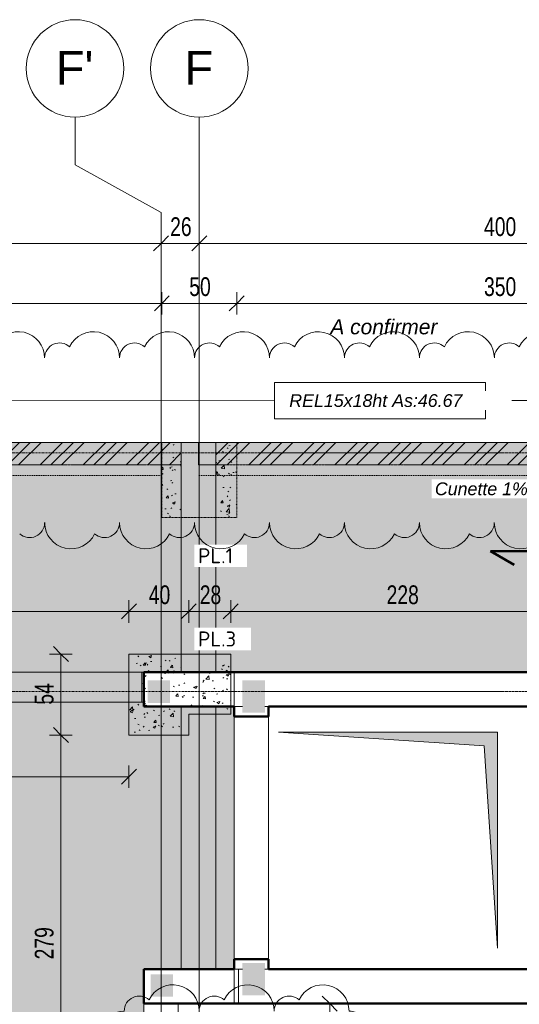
# Model space of a CAD drawing. Header units: millimetres. Extents: x 8507 to 110494, y 1100 to 66219.
# Tile 22 of 38: x 71848 to 75181, y 59654 to 66219. Entities that reach past the tile are written whole.
import ezdxf

# ---------------------------------------------------------------- set-up
doc = ezdxf.new("R2010")
doc.units = ezdxf.units.MM
for name, pattern in [('Ligne de quadrillage', [22.225, 12.7, -3.175, 3.175, -3.175]), ('Tiret 1_16_', [3.175, 1.5875, -1.5875]), ('tiret perso', [2.6, 1.3, -1.3])]:
    doc.linetypes.add(name, pattern=pattern)
for name, color, linetype, lineweight in [('A-ANNO-DIMS', 211, 'Continuous', 9), ('A-ANNO-DIMS-50', 211, 'Continuous', 9), ('A-DETL', 90, 'Continuous', 5), ('A-DETL-GENF', 92, 'Continuous', 5), ('A-DETL-MBND', 5, 'Continuous', 5), ('A-DETL-THIN', 151, 'Continuous', 5), ('A-DETL-WIDE', 214, 'Continuous', 50), ('A-DOOR', 31, 'Continuous', 9), ('A-WALL', 113, 'Continuous', 9), ('G-ANNO-REVC', 71, 'Continuous', 9), ('G-ANNO-TEXT', 231, 'Continuous', 9), ('S-GRID', 1, 'Continuous', 9), ('S-GRID-IDEN', 1, 'Continuous', 9)]:
    doc.layers.add(name, color=color, linetype=linetype, lineweight=lineweight)
doc.styles.add('Arial', font='arial.ttf', dxfattribs={"height": 225})
doc.styles.add('Arial Narrow_3', font='ARIALN.TTF', dxfattribs={"width": 0.9, "height": 125})
doc.styles.add('Arial_I', font='ariali.ttf', dxfattribs={"height": 85})
doc.styles.add('Arial_I_1', font='ariali.ttf', dxfattribs={"height": 100})
doc.styles.add('ISOCPEUR_B', font='txt', dxfattribs={"height": 100})
doc.dimstyles.new('AB6_1_50_-_GB', dxfattribs={"dimscale": 304.8, "dimtxt": 127.928872, "dimasz": 0.328084, "dimexe": 0.246063, "dimexo": 0.0625, "dimgap": 0.04101, "dimtad": 1, "dimdec": 0, "dimlfac": 0.1, "dimdsep": 46, "dimtxsty": 'Arial Narrow_3', "dimblk1": 'OBLIQUE', "dimblk2": 'OBLIQUE', "dimsah": 1, "dimcen": 0.09, "dimazin": 0, "dimtfac": 1, "dimtdec": 4, "dimtix": 1, "dimtmove": 0, "dimatfit": 3, "dimfxl": 0.246063, "dimfxlon": 1, "dimtvp": 1, "dimtolj": 1, "dimtzin": 0, "dimarcsym": 2})
doc.dimstyles.new('AB6_1_50_-_GB_3', dxfattribs={"dimscale": 304.8, "dimtxt": 127.928872, "dimasz": 0.328084, "dimexe": 0.246063, "dimexo": 0.0625, "dimgap": 0.04101, "dimtad": 1, "dimdec": 0, "dimlfac": 0.1, "dimdsep": 46, "dimtxsty": 'Arial Narrow_3', "dimblk1": 'OBLIQUE', "dimblk2": 'OBLIQUE', "dimsah": 1, "dimcen": 0.09, "dimazin": 0, "dimtfac": 1, "dimtdec": 4, "dimtix": 1, "dimtmove": 0, "dimatfit": 3, "dimfxl": 0.246063, "dimfxlon": 1, "dimtvp": 1, "dimtolj": 1, "dimtzin": 0, "dimarcsym": 2})
pattern_1 = [(50, (62504.66, -542.27), (182.18467, -15.9391), [19.05, -209.55]), (355, (62504.66, -542.27), (-35.24243, 191.0566), [15.24, -167.64]), (100.451, (62519.84, -543.6), (146.9425, 175.1167), [16.19, -178.09]), (46.184, (62504.66, -491.47), (271.0789, -42.0433), [28.575, -314.325]), (96.636, (62527.25, -494.97), (237.4025, 247.4272), [24.285, -267.135]), (351.184, (62504.66, -491.47), (237.4046, 247.4251), [22.86, -251.46]), (21, (62530.06, -504.17), (151.61488, -102.26552), [19.05, -209.55]), (326, (62530.06, -504.17), (61.80236, 184.18774), [15.24, -167.64]), (71.451, (62542.7, -512.7), (213.41706, 81.92137), [16.19, -178.09]), (37.5, (62504.66, -542.27), (3.08832, 84.555076), [8.382, -157.226, 8.382, -161.798, -168.275]), (37.5, (62504.66, -542.27), (3.08832, 84.555076), [-335.788, 8.382, -159.893]), (7.5, (62504.66, -542.27), (66.81944, 100.18075), [8.382, -88.646, 8.382, -153.416, -64.135]), (7.5, (62504.66, -542.27), (66.81944, 100.18075), [-258.826, 8.382, -55.753]), (327.5, (62448.02, -542.27), (135.59049, -5.72891), [8.382, -55.118, 8.382, -189.738, -262.89]), (327.5, (62448.02, -542.27), (135.59049, -5.72891), [-261.62, 8.382, -254.508]), (317.5, (62422.62, -542.27), (148.12889, 25.42676), [8.382, -74.168, 8.382, -123.19, -186.69]), (317.5, (62422.62, -542.27), (148.12889, 25.42676), [-214.122, 8.382, -178.308])]
pattern_2 = [(0, (62504.66, -542.27), (0, 101.6), [3.353, -98.247]), (0, (62555.46, -491.47), (0, 101.6), [3.353, -98.247])]

# ---------------------------------------------------------------- blocks, each defined once
blk = doc.blocks.new('G_PORTE_BA - P_asc-3010064-R-1_IMPLANTATION variante')
at = {"layer": 'A-DOOR'}
for p, q in [((-810, -115), (-810, 115)), ((-810, 115), (810, 115)), ((810, 115), (810, -115)), ((810, -115), (-810, -115))]:
    blk.add_line(p, q, dxfattribs=at)
blk = doc.blocks.new('G_PORTE_BA - P_asc-V1-R-1_IMPLANTATION variante')
at = {"layer": 'A-DETL-MBND'}
for p, q in [((-810, -115), (-810, 115)), ((-810, 115), (810, 115)), ((810, 115), (810, -115)), ((810, -115), (-810, -115))]:
    blk.add_line(p, q, dxfattribs=at)
blk = doc.blocks.new('Quadrillage - M_Extrémité de la ligne de quadrillage - Cercle-11575-R-1_IMPLANTATION variante')
at = {"layer": 'S-GRID-IDEN'}
blk.add_circle((0, 0), 6.5, dxfattribs=at)
blk = doc.blocks.new('DIMBLOCK6-R-1_IMPLANTATION variante')
at = {"layer": 'A-ANNO-DIMS-50'}
for p, q in [((69046.5, 64727.3), (69046.5, 64802.3)), ((72791.5, 64727.3), (72791.5, 64802.3)), ((69046.5, 64727.3), (72791.5, 64727.3)), ((69046.5, 64727.3), (69046.5, 64652.3)), ((72791.5, 64727.3), (72791.5, 64652.3))]:
    blk.add_line(p, q, dxfattribs=at)
at = {"layer": 'A-ANNO-DIMS-50', "lineweight": 18}
for p, q in [((69046.5, 64727.3), (69096.5, 64777.3)), ((72791.5, 64727.3), (72841.5, 64777.3)), ((69046.5, 64727.3), (68996.5, 64677.3)), ((72791.5, 64727.3), (72741.5, 64677.3))]:
    blk.add_line(p, q, dxfattribs=at)
at = {"layer": 'A-ANNO-DIMS-50', "color": 0, "insert": (70818.5, 64901.3), "char_height": 125, "width": 241.237, "attachment_point": 1, "line_spacing_factor": 0.974696, "style": 'Arial Narrow_3'}
blk.add_mtext('374', dxfattribs=at)
blk = doc.blocks.new('_Oblique')
at = {"color": 0, "linetype": 'ByBlock', "lineweight": -2}
blk.add_line((-0.5, -0.5), (0.5, 0.5), dxfattribs=at)
blk = doc.blocks.new('DIMBLOCK7-R-1_IMPLANTATION variante')
at = {"layer": 'A-ANNO-DIMS-50'}
for p, q in [((72791.5, 64727.3), (72791.5, 64802.3)), ((73046.5, 64727.3), (73046.5, 64802.3)), ((72791.5, 64727.3), (73046.5, 64727.3)), ((72791.5, 64727.3), (72791.5, 64652.3)), ((73046.5, 64727.3), (73046.5, 64652.3))]:
    blk.add_line(p, q, dxfattribs=at)
at = {"layer": 'A-ANNO-DIMS-50', "lineweight": 18}
for p, q in [((72791.5, 64727.3), (72841.5, 64777.3)), ((73046.5, 64727.3), (73096.5, 64777.3)), ((72791.5, 64727.3), (72741.5, 64677.3)), ((73046.5, 64727.3), (72996.5, 64677.3))]:
    blk.add_line(p, q, dxfattribs=at)
at = {"layer": 'A-ANNO-DIMS-50', "color": 0, "insert": (72852, 64901.3), "char_height": 125, "width": 160.825, "attachment_point": 1, "line_spacing_factor": 0.974696, "style": 'Arial Narrow_3'}
blk.add_mtext('26', dxfattribs=at)
blk = doc.blocks.new('DIMBLOCK8-R-1_IMPLANTATION variante')
at = {"layer": 'A-ANNO-DIMS-50'}
for p, q in [((73046.5, 64727.3), (73046.5, 64802.3)), ((77046.5, 64727.3), (77046.5, 64802.3)), ((73046.5, 64727.3), (77046.5, 64727.3)), ((73046.5, 64727.3), (73046.5, 64652.3)), ((77046.5, 64727.3), (77046.5, 64652.3))]:
    blk.add_line(p, q, dxfattribs=at)
at = {"layer": 'A-ANNO-DIMS-50', "lineweight": 18}
for p, q in [((73046.5, 64727.3), (73096.5, 64777.3)), ((77046.5, 64727.3), (77096.5, 64777.3)), ((73046.5, 64727.3), (72996.5, 64677.3)), ((77046.5, 64727.3), (76996.5, 64677.3))]:
    blk.add_line(p, q, dxfattribs=at)
at = {"layer": 'A-ANNO-DIMS-50', "color": 0, "insert": (74946, 64901.3), "char_height": 125, "width": 241.237, "attachment_point": 1, "line_spacing_factor": 0.974696, "style": 'Arial Narrow_3'}
blk.add_mtext('400', dxfattribs=at)
blk = doc.blocks.new('DIMBLOCK41-R-1_IMPLANTATION variante')
at = {"layer": 'A-ANNO-DIMS-50'}
for p, q in [((69516.5, 62272.7), (69516.5, 62347.7)), ((72576.5, 62272.7), (72576.5, 62347.7)), ((69516.5, 62272.7), (72576.5, 62272.7)), ((69516.5, 62272.7), (69516.5, 62197.7)), ((72576.5, 62272.7), (72576.5, 62197.7))]:
    blk.add_line(p, q, dxfattribs=at)
at = {"layer": 'A-ANNO-DIMS-50', "lineweight": 18}
for p, q in [((69516.5, 62272.7), (69566.5, 62322.7)), ((72576.5, 62272.7), (72626.5, 62322.7)), ((69516.5, 62272.7), (69466.5, 62222.7)), ((72576.5, 62272.7), (72526.5, 62222.7))]:
    blk.add_line(p, q, dxfattribs=at)
at = {"layer": 'A-ANNO-DIMS-50', "color": 0, "insert": (70946, 62446.8), "char_height": 125, "width": 241.237, "attachment_point": 1, "line_spacing_factor": 0.974696, "style": 'Arial Narrow_3'}
blk.add_mtext('306', dxfattribs=at)
blk = doc.blocks.new('DIMBLOCK42-R-1_IMPLANTATION variante')
at = {"layer": 'A-ANNO-DIMS-50'}
for p, q in [((72576.5, 62272.7), (72576.5, 62347.7)), ((72976.5, 62272.7), (72976.5, 62347.7)), ((72576.5, 62272.7), (72976.5, 62272.7)), ((72576.5, 62272.7), (72576.5, 62197.7)), ((72976.5, 62272.7), (72976.5, 62197.7))]:
    blk.add_line(p, q, dxfattribs=at)
at = {"layer": 'A-ANNO-DIMS-50', "lineweight": 18}
for p, q in [((72576.5, 62272.7), (72626.5, 62322.7)), ((72976.5, 62272.7), (73026.5, 62322.7)), ((72576.5, 62272.7), (72526.5, 62222.7)), ((72976.5, 62272.7), (72926.5, 62222.7))]:
    blk.add_line(p, q, dxfattribs=at)
at = {"layer": 'A-ANNO-DIMS-50', "color": 0, "insert": (72709.5, 62446.8), "char_height": 125, "width": 160.825, "attachment_point": 1, "line_spacing_factor": 0.974696, "style": 'Arial Narrow_3'}
blk.add_mtext('40', dxfattribs=at)
blk = doc.blocks.new('DIMBLOCK43-R-1_IMPLANTATION variante')
at = {"layer": 'A-ANNO-DIMS-50'}
for p, q in [((72976.5, 62272.7), (72976.5, 62347.7)), ((73256.5, 62272.7), (73256.5, 62347.7)), ((72976.5, 62272.7), (73256.5, 62272.7)), ((72976.5, 62272.7), (72976.5, 62197.7)), ((73256.5, 62272.7), (73256.5, 62197.7))]:
    blk.add_line(p, q, dxfattribs=at)
at = {"layer": 'A-ANNO-DIMS-50', "lineweight": 18}
for p, q in [((72976.5, 62272.7), (73026.5, 62322.7)), ((73256.5, 62272.7), (73306.5, 62322.7)), ((72976.5, 62272.7), (72926.5, 62222.7)), ((73256.5, 62272.7), (73206.5, 62222.7))]:
    blk.add_line(p, q, dxfattribs=at)
at = {"layer": 'A-ANNO-DIMS-50', "color": 0, "insert": (73049.5, 62446.8), "char_height": 125, "width": 160.825, "attachment_point": 1, "line_spacing_factor": 0.974696, "style": 'Arial Narrow_3'}
blk.add_mtext('28', dxfattribs=at)
blk = doc.blocks.new('DIMBLOCK44-R-1_IMPLANTATION variante')
at = {"layer": 'A-ANNO-DIMS-50'}
for p, q in [((73256.5, 62272.7), (73256.5, 62347.7)), ((75536.5, 62272.7), (75536.5, 62347.7)), ((73256.5, 62272.7), (75536.5, 62272.7)), ((73256.5, 62272.7), (73256.5, 62197.7)), ((75536.5, 62272.7), (75536.5, 62197.7))]:
    blk.add_line(p, q, dxfattribs=at)
at = {"layer": 'A-ANNO-DIMS-50', "lineweight": 18}
for p, q in [((73256.5, 62272.7), (73306.5, 62322.7)), ((75536.5, 62272.7), (75586.5, 62322.7)), ((73256.5, 62272.7), (73206.5, 62222.7)), ((75536.5, 62272.7), (75486.5, 62222.7))]:
    blk.add_line(p, q, dxfattribs=at)
at = {"layer": 'A-ANNO-DIMS-50', "color": 0, "insert": (74296, 62446.8), "char_height": 125, "width": 241.237, "attachment_point": 1, "line_spacing_factor": 0.974696, "style": 'Arial Narrow_3'}
blk.add_mtext('228', dxfattribs=at)
blk = doc.blocks.new('DIMBLOCK154-R-1_IMPLANTATION variante')
at = {"layer": 'A-ANNO-DIMS-50', "lineweight": 18}
for p, q in [((72122.9, 61448.6), (72072.9, 61498.6)), ((72122.9, 61448.6), (72172.9, 61398.6)), ((72122.9, 58658.6), (72072.9, 58708.6)), ((72122.9, 58658.6), (72172.9, 58608.6))]:
    blk.add_line(p, q, dxfattribs=at)
at = {"layer": 'A-ANNO-DIMS-50'}
for p, q in [((72122.9, 61448.6), (72047.9, 61448.6)), ((72122.9, 58658.6), (72122.9, 61448.6)), ((72122.9, 61448.6), (72197.9, 61448.6)), ((72122.9, 58658.6), (72047.9, 58658.6)), ((72122.9, 58658.6), (72197.9, 58658.6))]:
    blk.add_line(p, q, dxfattribs=at)
at = {"layer": 'A-ANNO-DIMS-50', "color": 0, "insert": (71948.9, 59953), "char_height": 125, "width": 241.237, "attachment_point": 1, "rotation": 90, "line_spacing_factor": 0.974696, "style": 'Arial Narrow_3'}
blk.add_mtext('279', dxfattribs=at)
blk = doc.blocks.new('DIMBLOCK155-R-1_IMPLANTATION variante')
at = {"layer": 'A-ANNO-DIMS-50'}
for p, q in [((72122.9, 61988.6), (72047.9, 61988.6)), ((72122.9, 61448.6), (72122.9, 61988.6)), ((72122.9, 61988.6), (72197.9, 61988.6)), ((72122.9, 61448.6), (72047.9, 61448.6)), ((72122.9, 61448.6), (72197.9, 61448.6))]:
    blk.add_line(p, q, dxfattribs=at)
at = {"layer": 'A-ANNO-DIMS-50', "lineweight": 18}
for p, q in [((72122.9, 61988.6), (72072.9, 62038.6)), ((72122.9, 61988.6), (72172.9, 61938.6)), ((72122.9, 61448.6), (72072.9, 61498.6)), ((72122.9, 61448.6), (72172.9, 61398.6))]:
    blk.add_line(p, q, dxfattribs=at)
at = {"layer": 'A-ANNO-DIMS-50', "color": 0, "insert": (71948.9, 61651.5), "char_height": 125, "width": 160.825, "attachment_point": 1, "rotation": 90, "line_spacing_factor": 0.974696, "style": 'Arial Narrow_3'}
blk.add_mtext('54', dxfattribs=at)
blk = doc.blocks.new('DIMBLOCK196-R-1_IMPLANTATION variante')
at = {"layer": 'A-ANNO-DIMS-50'}
for p, q in [((69516.5, 61171), (69516.5, 61246)), ((72576.5, 61171), (72576.5, 61246)), ((72576.5, 61171), (69516.5, 61171)), ((69516.5, 61171), (69516.5, 61096)), ((72576.5, 61171), (72576.5, 61096))]:
    blk.add_line(p, q, dxfattribs=at)
at = {"layer": 'A-ANNO-DIMS-50', "lineweight": 18}
for p, q in [((69516.5, 61171), (69566.5, 61221)), ((72576.5, 61171), (72626.5, 61221)), ((69516.5, 61171), (69466.5, 61121)), ((72576.5, 61171), (72526.5, 61121))]:
    blk.add_line(p, q, dxfattribs=at)
at = {"layer": 'A-ANNO-DIMS-50', "color": 0, "insert": (70946, 61345), "char_height": 125, "width": 241.237, "attachment_point": 1, "line_spacing_factor": 0.974696, "style": 'Arial Narrow_3'}
blk.add_mtext('306', dxfattribs=at)
blk = doc.blocks.new('Family - ___-3289296-R-1_IMPLANTATION variante')
at = {"layer": 'G-ANNO-REVC'}
for centre, radius, start, end in [((9209.6, 63667), 175, 357.88638, 152.67761), ((9709.3, 63648.6), 175, 357.88638, 152.67761), ((9484.4, 63656.9), 100, 46.07606, 177.88638), ((10208.9, 63630.1), 175, 357.88638, 152.67761), ((10708.6, 63611.7), 175, 357.88638, 152.67761), ((11208.2, 63593.2), 175, 357.88638, 152.67761), ((11707.9, 63574.8), 175, 357.88638, 152.67761), ((9984.1, 63638.4), 100, 46.07606, 177.88638), ((10483.7, 63620), 100, 46.07606, 177.88638), ((10983.4, 63601.5), 100, 46.07606, 177.88638), ((11483.1, 63583.1), 100, 46.07606, 177.88638), ((12207.6, 63556.4), 175, 357.88638, 152.67761), ((12707.2, 63537.9), 175, 357.88638, 152.67761), ((11982.7, 63564.7), 100, 46.07606, 177.88638), ((12482.4, 63546.2), 100, 46.07606, 177.88638), ((9244.1, 62567.2), 100, 226.07606, 357.88638), ((9518.9, 62557.1), 175, 177.88638, 332.67761), ((9743.7, 62548.8), 100, 226.07606, 357.88638), ((10018.5, 62538.6), 175, 177.88638, 332.67761), ((10243.4, 62530.3), 100, 226.07606, 357.88638), ((10518.2, 62520.2), 175, 177.88638, 332.67761), ((10743, 62511.9), 100, 226.07606, 357.88638), ((11017.9, 62501.8), 175, 177.88638, 332.67761), ((11242.7, 62493.5), 100, 226.07606, 357.88638), ((11517.5, 62483.3), 175, 177.88638, 332.67761), ((11742.4, 62475), 100, 226.07606, 357.88638), ((12017.2, 62464.9), 175, 177.88638, 332.67761), ((12242, 62456.6), 100, 226.07606, 357.88638), ((12516.8, 62446.4), 175, 177.88638, 332.67761)]:
    blk.add_arc(centre, radius, start, end, dxfattribs=at)
blk = doc.blocks.new('DIMBLOCK263-R-1_IMPLANTATION variante')
at = {"layer": 'A-ANNO-DIMS-50', "lineweight": 18}
for p, q in [((73916.4, 59658.6), (73866.4, 59708.6)), ((73916.4, 59658.6), (73966.4, 59608.6)), ((73916.4, 58638.5), (73866.4, 58688.5)), ((73916.4, 58638.5), (73966.4, 58588.5))]:
    blk.add_line(p, q, dxfattribs=at)
at = {"layer": 'A-ANNO-DIMS-50'}
for p, q in [((73916.4, 59658.6), (73841.4, 59658.6)), ((73916.4, 59658.6), (73916.4, 58638.5)), ((73916.4, 59658.6), (73991.4, 59658.6)), ((73916.4, 58638.5), (73841.4, 58638.5)), ((73916.4, 58638.5), (73991.4, 58638.5))]:
    blk.add_line(p, q, dxfattribs=at)
at = {"layer": 'A-ANNO-DIMS-50', "color": 0, "insert": (73742.4, 59048), "char_height": 125, "width": 241.237, "attachment_point": 1, "rotation": 90, "line_spacing_factor": 0.974696, "style": 'Arial Narrow_3'}
blk.add_mtext('102', dxfattribs=at)
blk = doc.blocks.new('Family - ___-3290326-R-1_IMPLANTATION variante')
at = {"layer": 'G-ANNO-REVC'}
for centre, radius, start, end in [((10079, 59277.2), 175, 357.88638, 152.67761), ((10578.6, 59258.7), 175, 357.88638, 152.67761), ((11078.3, 59240.3), 175, 357.88638, 152.67761), ((9854.1, 59285.5), 100, 46.07606, 177.88638), ((10353.8, 59267), 100, 46.07606, 177.88638), ((9748.3, 59129), 160.3, 87.88638, 242.67761), ((10853.4, 59248.6), 100, 46.07606, 177.88638), ((11249.8, 59142.3), 91.6, 316.07606, 87.88638), ((11242.2, 58936.3), 160.3, 267.88638, 62.67761), ((9740.7, 58923), 91.6, 136.07606, 267.88638), ((9731.4, 58671.3), 160.3, 87.88638, 242.67761), ((11232.9, 58684.6), 91.6, 316.07606, 87.88638), ((11225.3, 58478.7), 160.3, 267.88638, 62.67761), ((9723.8, 58465.4), 91.6, 136.07606, 267.88638), ((9714.5, 58213.6), 160.3, 87.88638, 242.67761), ((11216, 58227), 91.6, 316.07606, 87.88638), ((11208.4, 58021), 160.3, 267.88638, 62.67761), ((9706.9, 58007.7), 91.6, 136.07606, 267.88638), ((9697.6, 57756), 160.3, 87.88638, 242.67761), ((11199.1, 57769.3), 91.6, 316.07606, 87.88638), ((11191.5, 57563.4), 160.3, 267.88638, 62.67761), ((9690, 57550), 91.6, 136.07606, 267.88638), ((9861.5, 57452), 175, 177.88638, 332.67761), ((10086.4, 57443.7), 100, 226.07606, 357.88638), ((10361.2, 57433.6), 175, 177.88638, 332.67761), ((10586, 57425.3), 100, 226.07606, 357.88638), ((10860.8, 57415.2), 175, 177.88638, 332.67761), ((11085.7, 57406.9), 100, 226.07606, 357.88638)]:
    blk.add_arc(centre, radius, start, end, dxfattribs=at)
blk = doc.blocks.new('DIMBLOCK282-R-1_IMPLANTATION variante')
at = {"layer": 'A-ANNO-DIMS-50'}
for p, q in [((69296.5, 64327.3), (69296.5, 64402.3)), ((72796.5, 64327.3), (72796.5, 64402.3)), ((69296.5, 64327.3), (72796.5, 64327.3)), ((69296.5, 64327.3), (69296.5, 64252.3)), ((72796.5, 64327.3), (72796.5, 64252.3))]:
    blk.add_line(p, q, dxfattribs=at)
at = {"layer": 'A-ANNO-DIMS-50', "lineweight": 18}
for p, q in [((69296.5, 64327.3), (69346.5, 64377.3)), ((72796.5, 64327.3), (72846.5, 64377.3)), ((69296.5, 64327.3), (69246.5, 64277.3)), ((72796.5, 64327.3), (72746.5, 64277.3))]:
    blk.add_line(p, q, dxfattribs=at)
at = {"layer": 'A-ANNO-DIMS-50', "color": 0, "insert": (70946, 64501.3), "char_height": 125, "width": 241.237, "attachment_point": 1, "line_spacing_factor": 0.974696, "style": 'Arial Narrow_3'}
blk.add_mtext('350', dxfattribs=at)
blk = doc.blocks.new('DIMBLOCK283-R-1_IMPLANTATION variante')
at = {"layer": 'A-ANNO-DIMS-50'}
for p, q in [((72796.5, 64327.3), (72796.5, 64402.3)), ((73296.5, 64327.3), (73296.5, 64402.3)), ((72796.5, 64327.3), (73296.5, 64327.3)), ((72796.5, 64327.3), (72796.5, 64252.3)), ((73296.5, 64327.3), (73296.5, 64252.3))]:
    blk.add_line(p, q, dxfattribs=at)
at = {"layer": 'A-ANNO-DIMS-50', "lineweight": 18}
for p, q in [((72796.5, 64327.3), (72846.5, 64377.3)), ((73296.5, 64327.3), (73346.5, 64377.3)), ((72796.5, 64327.3), (72746.5, 64277.3)), ((73296.5, 64327.3), (73246.5, 64277.3))]:
    blk.add_line(p, q, dxfattribs=at)
at = {"layer": 'A-ANNO-DIMS-50', "color": 0, "insert": (72979.5, 64501.3), "char_height": 125, "width": 160.825, "attachment_point": 1, "line_spacing_factor": 0.974696, "style": 'Arial Narrow_3'}
blk.add_mtext('50', dxfattribs=at)
blk = doc.blocks.new('DIMBLOCK284-R-1_IMPLANTATION variante')
at = {"layer": 'A-ANNO-DIMS-50'}
for p, q in [((73296.5, 64327.3), (73296.5, 64402.3)), ((76796.5, 64327.3), (76796.5, 64402.3)), ((73296.5, 64327.3), (76796.5, 64327.3)), ((73296.5, 64327.3), (73296.5, 64252.3)), ((76796.5, 64327.3), (76796.5, 64252.3))]:
    blk.add_line(p, q, dxfattribs=at)
at = {"layer": 'A-ANNO-DIMS-50', "lineweight": 18}
for p, q in [((73296.5, 64327.3), (73346.5, 64377.3)), ((76796.5, 64327.3), (76846.5, 64377.3)), ((73296.5, 64327.3), (73246.5, 64277.3)), ((76796.5, 64327.3), (76746.5, 64277.3))]:
    blk.add_line(p, q, dxfattribs=at)
at = {"layer": 'A-ANNO-DIMS-50', "color": 0, "insert": (74946, 64501.3), "char_height": 125, "width": 241.237, "attachment_point": 1, "line_spacing_factor": 0.974696, "style": 'Arial Narrow_3'}
blk.add_mtext('350', dxfattribs=at)

msp = doc.modelspace()

# ---------------------------------------------------------------- hatches: boundary and pattern name
at = {"layer": 'A-DETL-GENF'}
for color, points in [(8, [(72701.5, 61663.6), (72851.5, 61663.6), (72851.5, 61813.6), (72701.5, 61813.6)]), (8, [(73483.9, 61748.6), (73483.9, 61813.6), (73333.9, 61813.6), (73333.9, 61748.6)]), (8, [(73333.9, 61598.6), (73483.9, 61598.6), (73483.9, 61748.6), (73333.9, 61748.6)]), (7, [(75035.3, 60027.3), (75035.3, 61467.3), (73575.3, 61467.3), (74945.9, 61376.9), (75004.3, 60495.6)]), (8, [(73333.9, 59778.6), (73483.9, 59778.6), (73483.9, 59928.6), (73333.9, 59928.6)]), (8, [(72721.5, 59703.6), (72871.5, 59703.6), (72871.5, 59853.6), (72721.5, 59853.6)]), (8, [(73333.9, 59713.6), (73483.9, 59713.6), (73483.9, 59778.6), (73333.9, 59778.6)])]:
    msp.add_hatch(color=color, dxfattribs=at).paths.add_polyline_path(points)
at = {"layer": 'A-DETL-MBND'}
h = msp.add_hatch(dxfattribs=at)
h.set_pattern_fill('FP_17', color=8, style=0, pattern_type=2)
h.set_pattern_definition(pattern_2)
h.paths.add_polyline_path([(93176.5, 61838.6), (96921.5, 61838.6), (96921.5, 63400.2), (93176.5, 63400.2), (93176.5, 61868.6)])
h.paths.add_polyline_path([(97171.5, 61838.6), (97716.5, 61838.6), (97716.5, 63400.2), (97171.5, 63400.2), (97171.5, 62847.4)])
h.paths.add_polyline_path([(92946.5, 61868.6), (92946.5, 63400.2), (89161.5, 63400.2), (89161.5, 61868.6), (92470.6, 61868.6)])
h.paths.add_polyline_path([(88931.5, 61868.6), (88931.5, 63400.2), (85161.5, 63400.2), (85161.5, 61868.6), (85858.3, 61868.6)])
h.paths.add_polyline_path([(84931.5, 61868.6), (84931.5, 63400.2), (81161.5, 63400.2), (81161.5, 61868.6), (82552.2, 61868.6)])
h.paths.add_polyline_path([(80931.5, 61868.6), (80931.5, 63400.2), (77161.5, 63400.2), (77161.5, 61868.6), (79246.1, 61868.6)])
h.paths.add_polyline_path([(76931.5, 61868.6), (76931.5, 63400.2), (73156.5, 63400.2), (73156.5, 61868.6), (76396.5, 61868.6)])
h.paths.add_polyline_path([(72926.5, 61868.6), (72926.5, 63400.2), (69161.5, 63400.2), (69161.5, 61868.6), (72663.8, 61868.6)])
h.paths.add_polyline_path([(68931.5, 61868.6), (68931.5, 63400.2), (65161.5, 63400.2), (65161.5, 61868.6), (67526.5, 61868.6)])
h.paths.add_polyline_path([(64931.5, 61868.6), (64931.5, 63400.2), (61146.5, 63400.2), (61146.5, 61868.6), (62715.4, 61868.6)])
at = {"layer": 'A-DETL-MBND', "linetype": 'Tiret 1_16_'}
h = msp.add_hatch(dxfattribs=at)
h.set_pattern_fill('FP_13', style=0, pattern_type=2)
h.set_pattern_definition([(45, (62504.66, -542.27), (-143.6841, 143.6841), []), (45, (62576.5, -542.27), (-143.6841, 143.6841), []), (45, (62648.34, -542.27), (-143.6841, 143.6841), [])])
h.paths.add_polyline_path([(72926.5, 63250.2), (72926.5, 63400.2), (69296.5, 63400.2), (69296.5, 63250.2), (72633.8, 63250.2)])
h = msp.add_hatch(dxfattribs=at)
h.set_pattern_fill('FP_14', style=0, pattern_type=2)
h.set_pattern_definition(pattern_1)
h.paths.add_polyline_path([(72796.5, 62900.2), (72926.5, 62900.2), (72926.5, 63400.2), (72796.5, 63400.2)])
h.paths.add_polyline_path([(73156.5, 62900.2), (73296.5, 62900.2), (73296.5, 63400.2), (73156.5, 63400.2), (73156.5, 63174.7)])
at = {"layer": 'A-DETL-MBND'}
for points in [[(73156.5, 61868.6), (73156.5, 63400.2), (72926.5, 63400.2), (72926.5, 61868.6)], [(72663.8, 61668.6), (72663.8, 61868.6), (69416.5, 61868.6), (69416.5, 61668.6), (72633.8, 61668.6)], [(73156.5, 59888.6), (73156.5, 61638.6), (72926.5, 61638.6), (72926.5, 59888.6)]]:
    msp.add_hatch(color=254, dxfattribs=at).paths.add_polyline_path(points)
at = {"layer": 'A-DETL-MBND', "linetype": 'Tiret 1_16_'}
h = msp.add_hatch(dxfattribs=at)
h.set_pattern_fill('FP_26', style=0, pattern_type=2)
h.set_pattern_definition([(44.998, (62504.66, -492.2), (-143.68497, 143.6705), []), (44.998, (62576.5, -492.2), (-143.68497, 143.6705), []), (44.998, (62648.34, -492.2), (-143.68497, 143.6705), [])])
h.paths.add_polyline_path([(76744, 63250.2), (76796.5, 63250.2), (76785.5, 63281.6), (76796.5, 63281.6), (76796.5, 63400.2), (73156.5, 63400.2), (73156.5, 63250.2), (75939.9, 63250.2)])
h.paths.add_polyline_path([(76744, 63250.2), (76744, 63281.6), (76755, 63281.6)])
h = msp.add_hatch(dxfattribs=at)
h.set_pattern_fill('FP_14', style=0, pattern_type=2)
h.set_pattern_definition(pattern_1)
h.paths.add_polyline_path([(72926.5, 61448.6), (72926.5, 61638.6), (73156.5, 61638.6), (73156.5, 61588.6), (73256.5, 61588.6), (73256.5, 61988.6), (73156.5, 61988.6), (73156.5, 61868.6), (72926.5, 61868.6), (72926.5, 61988.6), (72576.5, 61988.6), (72576.5, 61868.6), (72663.8, 61868.6), (72663.8, 61668.6), (72576.5, 61668.6), (72576.5, 61448.6), (72633.8, 61448.6)])
h.paths.add_polyline_path([(72701.5, 61663.6), (72701.5, 61813.6), (72851.5, 61813.6), (72851.5, 61663.6)])
at = {"layer": 'A-DETL-MBND'}
h = msp.add_hatch(dxfattribs=at)
h.set_pattern_fill('FP_25', color=8, style=0, pattern_type=2)
h.set_pattern_definition(pattern_2)
h.paths.add_polyline_path([(72676.5, 53305.1), (72676.5, 58981.4), (70977.7, 58981.4), (70976.6, 53725.4), (69416.6, 53725.4), (69416.5, 53305.7), (72633.8, 53305.1)])
h.paths.add_polyline_path([(70920.7, 53360.4), (70770.7, 53360.4), (70770.7, 53510.4), (70920.7, 53510.4)])
h.paths.add_polyline_path([(69416.5, 59181.4), (72676.5, 59181.4), (72676.5, 59888.6), (72926.5, 59888.6), (72926.5, 61638.6), (72676.5, 61638.6), (72676.5, 61668.6), (69416.5, 61668.6), (69416.5, 60325)])
h.paths.add_polyline_path([(73156.5, 59888.6), (73278.9, 59888.6), (73278.9, 61638.6), (73156.5, 61638.6), (73156.5, 60495.6)])

# ---------------------------------------------------------------- linework, layer by layer
at = {"layer": 'A-DETL', "linetype": 'tiret perso'}
for p, q in [((72796.5, 63180.2), (69296.5, 63180.2)), ((76796.5, 63180.2), (73041.5, 63180.2))]:
    msp.add_line(p, q, dxfattribs=at)
at = {"layer": 'A-DETL-MBND'}
for p, q in [((61146.5, 63400.2), (97716.5, 63400.2)), ((80931.5, 61868.6), (65161.5, 61868.6)), ((93176.5, 61868.6), (69416.5, 61868.6)), ((73278.9, 59888.6), (73279.3, 61869.7)), ((73278.9, 59658.6), (73278.9, 61868.6)), ((73279.3, 61869.7), (88933.2, 61866.6)), ((69416.5, 61668.6), (72676.5, 61668.6)), ((72676.5, 61668.6), (72676.5, 61638.6)), ((72676.5, 61638.6), (73278.9, 61638.6)), ((73333.9, 61638.6), (73278.9, 61638.6)), ((73278.9, 61638.6), (73278.9, 59888.6)), ((73483.9, 61638.6), (73508.9, 61638.6)), ((73508.9, 61638.6), (73508.9, 59888.6)), ((75306.5, 61638.5), (73508.9, 61638.5)), ((73508.9, 61638.5), (73508.9, 59888.6)), ((73508.9, 61573.6), (73508.9, 61573.6)), ((73508.9, 59953.6), (73508.9, 59953.6)), ((72926.5, 59888.6), (72676.5, 59888.6)), ((72676.5, 59888.6), (72676.5, 53305.1)), ((73278.9, 59888.6), (73156.5, 59888.6)), ((73308.9, 59888.6), (73308.9, 59658.6)), ((73508.9, 59888.6), (73508.9, 59888.6))]:
    msp.add_line(p, q, dxfattribs=at)
at = {"layer": 'A-DETL-MBND', "color": 7, "linetype": 'Tiret 1_16_'}
for p, q in [((68796.5, 63400.2), (73041.5, 63400.2)), ((72926.5, 63400.2), (68796.5, 63400.2)), ((72796.5, 62900.2), (72796.5, 63400.2)), ((72796.5, 63400.2), (72926.5, 63400.2)), ((73296.5, 63400.2), (72796.5, 63400.2)), ((72796.5, 63400.2), (72796.5, 62900.2)), ((72926.5, 63400.2), (72926.5, 63250.2)), ((72926.5, 63400.2), (72926.5, 63250.2)), ((73041.5, 63400.2), (73041.5, 63250.2)), ((73041.5, 63400.2), (73041.5, 63250.2)), ((73041.5, 63400.2), (73296.5, 63400.2)), ((73296.5, 63400.2), (73296.5, 62900.2)), ((73296.5, 62900.2), (73296.5, 63400.2)), ((69296.5, 63250.2), (72926.5, 63250.2)), ((72926.5, 63250.2), (69296.5, 63250.2)), ((76796.5, 63250.2), (73041.5, 63250.2)), ((73041.5, 63250.2), (76796.5, 63250.2)), ((73296.5, 62900.2), (72796.5, 62900.2)), ((72796.5, 62900.2), (73296.5, 62900.2)), ((72576.5, 61448.6), (72576.5, 61988.6)), ((72576.5, 61988.6), (73256.5, 61988.6)), ((73256.5, 61988.6), (72576.5, 61988.6)), ((72576.5, 61988.6), (72576.5, 61448.6)), ((73256.5, 61988.6), (73256.5, 61588.6)), ((73256.5, 61588.6), (73256.5, 61988.6)), ((72976.5, 61588.6), (72976.5, 61448.6)), ((73256.5, 61588.6), (72976.5, 61588.6)), ((72976.5, 61588.6), (73256.5, 61588.6)), ((72976.5, 61448.6), (72976.5, 61588.6)), ((72976.5, 61448.6), (72576.5, 61448.6)), ((72576.5, 61448.6), (72976.5, 61448.6))]:
    msp.add_line(p, q, dxfattribs=at)
at = {"layer": 'A-DETL-MBND', "color": 7}
for p, q in [((73041.5, 63400.2), (72926.5, 63400.2)), ((72926.5, 63400.2), (72926.5, 63250.2)), ((72926.5, 63400.2), (73156.5, 63400.2)), ((72926.5, 61868.6), (72926.5, 63400.2)), ((73041.5, 63250.2), (73041.5, 63400.2)), ((73041.5, 63400.2), (73156.5, 63400.2)), ((73041.5, 63400.2), (73041.5, 63250.2)), ((73156.5, 63400.2), (73156.5, 63250.2)), ((73156.5, 61868.6), (73156.5, 63400.2)), ((72926.5, 63250.2), (72926.5, 61868.6)), ((73156.5, 63250.2), (73041.5, 63250.2)), ((73156.5, 63250.2), (73041.5, 63250.2)), ((73156.5, 61868.6), (73156.5, 63250.2)), ((69416.5, 61868.6), (72663.8, 61868.6)), ((72576.5, 61868.6), (69516.5, 61868.6)), ((72576.5, 61668.6), (72576.5, 61868.6)), ((72576.5, 61868.6), (72663.8, 61868.6)), ((72576.5, 61868.6), (72576.5, 61668.6)), ((72663.8, 61668.6), (72663.8, 61868.6)), ((72663.8, 61868.6), (72663.8, 61668.6)), ((72926.5, 61868.6), (73156.5, 61868.6)), ((73156.5, 61868.6), (72926.5, 61868.6)), ((69416.5, 61668.6), (72663.8, 61668.6)), ((69516.5, 61668.6), (72576.5, 61668.6)), ((72663.8, 61668.6), (72576.5, 61668.6)), ((73156.5, 61638.6), (72926.5, 61638.6)), ((72926.5, 61638.6), (72926.5, 59888.6)), ((72926.5, 61638.6), (73156.5, 61638.6)), ((72926.5, 59888.6), (72926.5, 61638.6)), ((72926.5, 59888.6), (72926.5, 61638.6)), ((72926.5, 59888.6), (72926.5, 61638.6)), ((73156.5, 59888.6), (73156.5, 61638.6)), ((73156.5, 59888.6), (73156.5, 61638.6)), ((73156.5, 59888.6), (73156.5, 61638.6)), ((73156.5, 59888.6), (73156.5, 61638.6)), ((72926.5, 59888.6), (73156.5, 59888.6)), ((73156.5, 59888.6), (72926.5, 59888.6))]:
    msp.add_line(p, q, dxfattribs=at)
at = {"layer": 'A-DETL-THIN'}
for p, q in [((75035.3, 61467.3), (73575.3, 61467.3)), ((73575.3, 61467.3), (74945.9, 61376.9)), ((75035.3, 60027.3), (75035.3, 61467.3)), ((74945.9, 61376.9), (75035.3, 60027.3))]:
    msp.add_line(p, q, dxfattribs=at)
at = {"layer": 'A-DETL-WIDE'}
for p, q in [((74989.2, 62674.5), (75623.8, 62674.5)), ((75147.3, 62583.3), (74989.2, 62674.5))]:
    msp.add_line(p, q, dxfattribs=at)
at = {"layer": 'A-WALL', "lineweight": 50}
for p, q in [((72676.5, 61868.6), (75536.5, 61868.6)), ((72676.5, 61638.6), (72676.5, 61868.6)), ((73278.9, 61638.6), (72676.5, 61638.6)), ((73278.9, 61573.6), (73278.9, 61638.6)), ((75306.5, 61638.6), (73508.9, 61638.6)), ((73508.9, 61638.6), (73508.9, 61573.6)), ((73508.9, 61573.6), (73278.9, 61573.6)), ((73278.9, 59888.6), (73278.9, 59953.6)), ((73278.9, 59953.6), (73508.9, 59953.6)), ((73508.9, 59953.6), (73508.9, 59888.6)), ((72676.5, 59658.6), (72676.5, 59888.6)), ((72676.5, 59888.6), (73278.9, 59888.6)), ((73508.9, 59888.6), (75306.5, 59888.6)), ((75536.5, 59658.6), (72676.5, 59658.6))]:
    msp.add_line(p, q, dxfattribs=at)
at = {"layer": 'A-WALL'}
for p, q in [((73278.9, 59953.6), (73278.9, 61573.6)), ((73508.9, 61573.6), (73508.9, 59953.6)), ((73278.9, 59888.6), (73278.9, 59888.6)), ((73333.9, 59888.6), (73278.9, 59888.6)), ((73483.9, 59888.6), (73508.9, 59888.6)), ((72676.5, 59658.6), (72676.5, 58658.6)), ((72906.5, 59658.6), (72906.5, 58658.6))]:
    msp.add_line(p, q, dxfattribs=at)
at = {"layer": 'G-ANNO-TEXT', "color": 130}
for p, q in [((61148, 63670.2), (73547.1, 63679.2)), ((97723, 63670.2), (74954.8, 63679.2))]:
    msp.add_line(p, q, dxfattribs=at)
at = {"layer": 'G-ANNO-TEXT', "color": 130, "flags": 128}
msp.add_lwpolyline([(73547.1, 63799.1), (74954.8, 63799.1), (74954.8, 63557.1), (73547.1, 63557.1)], close=True, dxfattribs=at)
at = {"layer": 'S-GRID'}
for p, q in [((72217.4, 65251.2), (72217.4, 65568.7)), ((72791.5, 64933.7), (72217.4, 65251.2))]:
    msp.add_line(p, q, dxfattribs=at)
at = {"layer": 'S-GRID', "linetype": 'Ligne de quadrillage'}
for p, q in [((73046.5, 48387.1), (73046.5, 65568.7)), ((72791.5, 49022.1), (72791.5, 64933.7)), ((47439, 63330.2), (99424.9, 63330.2)), ((47439, 61738.6), (99424.9, 61738.6))]:
    msp.add_line(p, q, dxfattribs=at)

# ---------------------------------------------------------------- block references
at = {"layer": 'A-DETL-MBND', "rotation": 269.9999999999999}
msp.add_blockref('G_PORTE_BA - P_asc-V1-R-1_IMPLANTATION variante', (73393.9, 60763.6), dxfattribs=at)
at = {"layer": 'A-DOOR', "rotation": 269.9999999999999}
msp.add_blockref('G_PORTE_BA - P_asc-3010064-R-1_IMPLANTATION variante', (73393.9, 60763.6), dxfattribs=at)
at = {"layer": 'G-ANNO-REVC', "rotation": 2.113623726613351}
msp.add_blockref('Family - ___-3290326-R-1_IMPLANTATION variante', (64984.6, 0), dxfattribs=at)
at = {"layer": 'S-GRID-IDEN', "xscale": 49.99999999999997, "yscale": 49.99999999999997, "zscale": 49.99999999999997}
for p in [(72217.4, 65893.7), (73046.5, 65893.7)]:
    msp.add_blockref('Quadrillage - M_Extrémité de la ligne de quadrillage - Cercle-11575-R-1_IMPLANTATION variante', p, dxfattribs=at)

# ---------------------------------------------------------------- texts
at = {"layer": 'G-ANNO-TEXT', "color": 1, "insert": (73920.8, 64220.9), "char_height": 100, "width": 881.856, "attachment_point": 1, "style": 'Arial_I_1', "bg_fill": 3, "box_fill_scale": 1.25, "bg_fill_color": 256, "bg_fill_true_color": 13158600, "bg_fill_transparency": 0}
msp.add_mtext('A confirmer', dxfattribs=at)

# ---------------------------------------------------------------- dimensions: what is measured, and where the dimension line sits
at = {"layer": 'A-ANNO-DIMS'}
for base, p1, p2, dimstyle, override, picture, middle in [((72791.5153401, 64727.2553334), (69046.5153404, 64802.2553334), (72791.5153401, 64802.2553334), 'AB6_1_50_-_GB', {"dimpost": '<>', "dimfxl": 3745}, 'DIMBLOCK6-R-1_IMPLANTATION variante', (70919.0153403, 64803.5769573)), ((73046.5153404, 64727.2553334), (72791.5153401, 64802.2553334), (73046.5153404, 64802.2553334), 'AB6_1_50_-_GB', {"dimpost": '<>', "dimfxl": 255}, 'DIMBLOCK7-R-1_IMPLANTATION variante', (72919.0153403, 64803.5769573)), ((77046.5, 64727.3), (73046.5, 64802.3), (77046.5, 64802.3), 'AB6_1_50_-_GB', {"dimpost": '<>', "dimfxl": 4000}, 'DIMBLOCK8-R-1_IMPLANTATION variante', (75046.5, 64803.6)), ((72796.5, 64327.3), (69296.5, 64252.3), (72796.5, 64252.3), 'AB6_1_50_-_GB_3', {"dimpost": '<>', "dimfxl": 3500}, 'DIMBLOCK282-R-1_IMPLANTATION variante', (71046.5, 64403.6)), ((73296.5, 64327.3), (72796.5, 64252.3), (73296.5, 64252.3), 'AB6_1_50_-_GB_3', {"dimpost": '<>', "dimfxl": 500}, 'DIMBLOCK283-R-1_IMPLANTATION variante', (73046.5, 64403.6)), ((72576.5, 62272.7), (69516.5, 62197.7), (72576.5, 62197.7), 'AB6_1_50_-_GB', {"dimpost": '<>', "dimfxl": 3060}, 'DIMBLOCK41-R-1_IMPLANTATION variante', (71046.5, 62349.1)), ((72976.5, 62272.7), (72576.5, 62197.7), (72976.5, 62197.7), 'AB6_1_50_-_GB', {"dimpost": '<>', "dimfxl": 400}, 'DIMBLOCK42-R-1_IMPLANTATION variante', (72776.5, 62349.1)), ((73256.5, 62272.7), (72976.5, 62197.7), (73256.5, 62197.7), 'AB6_1_50_-_GB', {"dimpost": '<>', "dimfxl": 279.9998}, 'DIMBLOCK43-R-1_IMPLANTATION variante', (73116.5, 62349.1)), ((75536.5, 62272.7), (73256.5, 62197.7), (75536.5, 62197.7), 'AB6_1_50_-_GB', {"dimpost": '<>', "dimfxl": 2280.0002}, 'DIMBLOCK44-R-1_IMPLANTATION variante', (74396.5, 62349.1))]:
    dim = msp.add_linear_dim(base=base, p1=p1, p2=p2, dimstyle=dimstyle, override=override, dxfattribs=at)
    dim.commit()
    dim.dimension.update_dxf_attribs({"geometry": picture, "text_midpoint": middle})
for base, p1, p2, angle, override, picture, middle in [((72122.9, 61988.6), (72197.9, 61448.6), (72197.9, 61988.6), 90, {"dimpost": '<>', "dimfxl": 540}, 'DIMBLOCK155-R-1_IMPLANTATION variante', (72046.9, 61718.6)), ((72122.9, 61448.6), (72197.9, 58658.6), (72197.9, 61448.6), 90, {"dimpost": '<>', "dimfxl": 2789.999915}, 'DIMBLOCK154-R-1_IMPLANTATION variante', (72046.6, 60053.6)), ((69516.5, 61171), (72576.5, 61246), (69516.5, 61246), 0, {"dimpost": '<>', "dimfxl": 3060}, 'DIMBLOCK196-R-1_IMPLANTATION variante', (71046.5, 61247.3)), ((73916.4, 58638.5), (73841.4, 59658.6), (73841.4, 58638.5), 90, {"dimpost": '<>', "dimfxl": 1020.052075}, 'DIMBLOCK263-R-1_IMPLANTATION variante', (73840.1, 59148.5))]:
    dim = msp.add_linear_dim(base=base, p1=p1, p2=p2, angle=angle, dimstyle='AB6_1_50_-_GB', override=override, dxfattribs=at)
    dim.commit()
    dim.dimension.update_dxf_attribs({"geometry": picture, "text_midpoint": middle})

# ---------------------------------------------------------------- next in the draw order: texts
at = {"layer": 'G-ANNO-TEXT', "color": 7, "attachment_point": 1, "bg_fill": 3, "box_fill_scale": 1.25, "bg_fill_color": 256, "bg_fill_true_color": 13158600, "bg_fill_transparency": 0}
for s, insert, char_height, width, style in [('REL15x18ht As:46.67', (73646.7, 63721.7), 85, 1463.08, 'Arial_I'), ('Cunette 1%', (74618.1, 63133.3), 85, 781.645, 'Arial_I'), ('PL.1', (73038, 62694.4), 100, 300.633, 'ISOCPEUR_B'), ('PL.3', (73038, 62139.4), 100, 328.692, 'ISOCPEUR_B')]:
    msp.add_mtext(s, dxfattribs=dict(at, insert=insert, char_height=char_height, width=width, style=style))
at = {"layer": 'S-GRID-IDEN', "char_height": 225, "attachment_point": 1, "style": 'Arial', "bg_fill": 3, "box_fill_scale": 1.25, "bg_fill_color": 256, "bg_fill_true_color": 13158600, "bg_fill_transparency": 0}
for s, insert, width in [("F'", (72088.3, 66010), 308.65), ('F', (72947.2, 66010), 236.498)]:
    msp.add_mtext(s, dxfattribs=dict(at, insert=insert, width=width))

# ---------------------------------------------------------------- next in the draw order: dimensions: what is measured, and where the dimension line sits
at = {"layer": 'A-ANNO-DIMS'}
dim = msp.add_linear_dim(base=(76796.5, 64327.3), p1=(73296.5, 64252.3), p2=(76796.5, 64252.3), angle=0, dimstyle='AB6_1_50_-_GB_3', override={"dimpost": '<>', "dimfxl": 3500}, dxfattribs=at)
dim.commit()
dim.dimension.update_dxf_attribs({"geometry": 'DIMBLOCK284-R-1_IMPLANTATION variante', "text_midpoint": (75046.5, 64403.6)})

# ---------------------------------------------------------------- next in the draw order: block references
at = {"layer": 'G-ANNO-REVC', "rotation": 2.113623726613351}
msp.add_blockref('Family - ___-3289296-R-1_IMPLANTATION variante', (64984.6, 0), dxfattribs=at)

doc.saveas('drawing.dxf')
